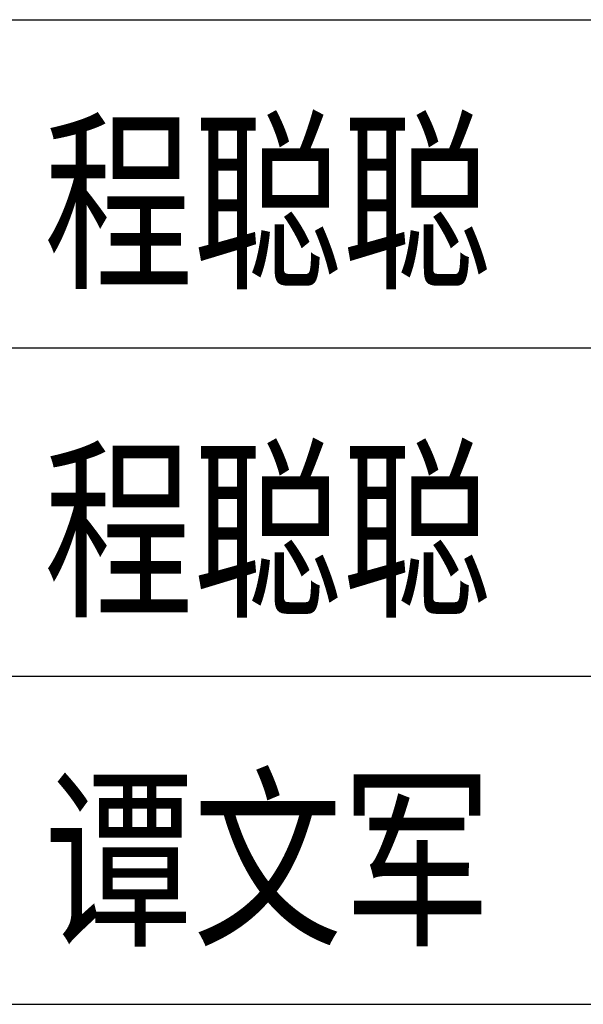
# Model space of a CAD drawing. Extents: x 427948 to 764348, y 274849 to 601549.
# Tile 175 of 212: x 676168 to 677543, y 525449 to 527849. Entities that reach past the tile are written whole.
import ezdxf
from ezdxf.enums import TextEntityAlignment as Align

# ---------------------------------------------------------------- set-up
doc = ezdxf.new("R2010")
doc.units = 0
doc.header["$LTSCALE"] = 1000
doc.header["$MEASUREMENT"] = 0
doc.layers.get('0').update_dxf_attribs({"linetype": 'CONTINUOUS'})
doc.layers.add('PUB_TITLE', color=4, linetype='CONTINUOUS')
doc.layers.add('TK', color=7, linetype='CONTINUOUS')
doc.styles.add('TKHZ1', font='txt', dxfattribs={"width": 0.8})

# ---------------------------------------------------------------- blocks, each defined once
blk = doc.blocks.new('24')
at = {"layer": 'PUB_TITLE'}
for p, q in [((-1116488.9, 159718.9), (-1110888.9, 159718.9)), ((-1116488.9, 158918.9), (-1110888.9, 158918.9)), ((-1116488.9, 158118.9), (-1110888.9, 158118.9)), ((-1116488.9, 157318.9), (-1110888.9, 157318.9))]:
    blk.add_line(p, q, dxfattribs=at)
at = {"layer": 'TK', "style": 'TKHZ1', "width": 0.8}
for s, p in [('程聪聪', (-1113363.5, 159280.9)), ('程聪聪', (-1113363.5, 158480.9)), ('谭文军', (-1113363.5, 157680.8))]:
    blk.add_text(s, height=350, dxfattribs=at).set_placement(p, align=Align.MIDDLE)

msp = doc.modelspace()

# ---------------------------------------------------------------- block references
msp.add_blockref('24', (1790136.9, 368130.5))

doc.saveas('drawing.dxf')
